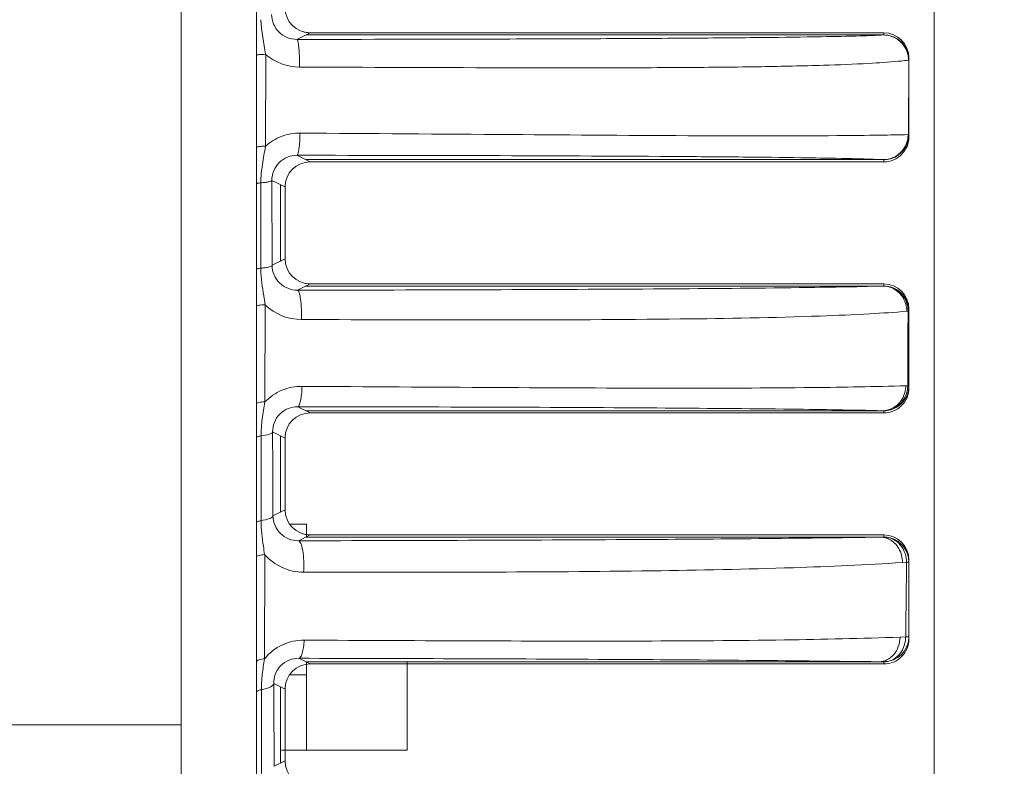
# Model space of a CAD drawing. Header units: millimetres. Extents: x 18546 to 26367, y -13731 to -7651.
# Tile 23 of 42: x 25346 to 25366, y -7796 to -7781. Entities that reach past the tile are written whole.
import ezdxf

# ---------------------------------------------------------------- set-up
doc = ezdxf.new("R2010")
doc.units = ezdxf.units.MM
doc.header["$LTSCALE"] = 50
doc.header["$PDMODE"] = 2
doc.layers.get('0').update_dxf_attribs({"lineweight": 18})
doc.styles.get("Standard").update_dxf_attribs({"font": 'txt', "bigfont": 'gbcbig.shx'})
doc.dimstyles.new('DIMSTYLE_1', dxfattribs={"dimtxt": 3.5, "dimasz": 3.5, "dimexe": 0.18, "dimexo": 0.0625, "dimgap": 0.09, "dimtad": 1, "dimdsep": 46, "dimtxsty": 'Standard', "dimblk": '_FILLED', "dimblk1": '_FILLED', "dimblk2": '_FILLED', "dimcen": 0.09, "dimadec": 0, "dimazin": 0, "dimtp": 0.01, "dimtm": 0.01, "dimtfac": 1, "dimtofl": 0, "dimtmove": 0, "dimatfit": 3, "dimldrblk": '_FILLED', "dimfxl": 1, "dimtolj": 1, "dimarcsym": 0})

# ---------------------------------------------------------------- blocks, each defined once
blk = doc.blocks.new('_FILLED')
at = {"color": 0, "linetype": 'ByBlock'}
blk.add_solid([(0, 0), (-1, 0.2143), (-1, -0.2143)], dxfattribs=at)
blk = doc.blocks.new('*D42')
at = {"color": 0, "linetype": 'Continuous', "lineweight": -2, "ltscale": 0.6, "transparency": 16777216}
for p, q in [((25253.732, -7738.045), (25253.732, -7672.963)), ((25460.182, -7793.407), (25460.182, -7672.963)), ((25450.182, -7673.143), (25263.732, -7673.143))]:
    blk.add_line(p, q, dxfattribs=at)
at = {"layer": 'Defpoints', "color": 0, "linetype": 'Continuous', "ltscale": 0.6, "transparency": 16777216}
for p in [(25253.732, -7673.143), (25253.732, -7738.107), (25460.182, -7793.47)]:
    blk.add_point(p, dxfattribs=at)
at = {"color": 0, "linetype": 'Continuous', "lineweight": -2, "ltscale": 0.6, "transparency": 16777216, "xscale": 10, "yscale": 10, "zscale": 10, "rotation": 180}
blk.add_blockref('_FILLED', (25253.732, -7673.143), dxfattribs=at)
at = {"color": 0, "linetype": 'Continuous', "lineweight": -2, "ltscale": 0.6, "transparency": 16777216, "xscale": 10, "yscale": 10, "zscale": 10}
blk.add_blockref('_FILLED', (25460.182, -7673.143), dxfattribs=at)
at = {"color": 0, "linetype": 'Continuous', "ltscale": 0.6, "transparency": 16777216, "insert": (25356.957, -7666.553), "char_height": 13, "attachment_point": 5}
blk.add_mtext('\\A1;{\\fSimSun|b0|i0|c134|p2;206.5mm}', dxfattribs=at)

msp = doc.modelspace()

# ---------------------------------------------------------------- linework, layer by layer
at = {"color": 7, "linetype": 'Continuous'}
for p, q in [((25349.232, -7810.42), (25349.232, -7740.42)), ((25350.732, -7741.92), (25350.732, -7808.92)), ((25364.232, -7808.22), (25364.232, -7742.72)), ((25351.802, -7781.635), (25351.538, -7781.767)), ((25363.232, -7781.635), (25351.802, -7781.635)), ((25363.232, -7781.635), (25363.232, -7781.678)), ((25363.227, -7781.679), (25351.714, -7781.679)), ((25363.227, -7781.679), (25363.232, -7781.678)), ((25350.917, -7782.064), (25350.912, -7783.894)), ((25363.725, -7783.662), (25363.727, -7782.179)), ((25363.732, -7783.705), (25363.732, -7782.135)), ((25363.714, -7783.662), (25363.725, -7783.662)), ((25363.725, -7783.662), (25363.731, -7783.662)), ((25351.802, -7784.205), (25351.54, -7784.074)), ((25351.714, -7784.161), (25363.224, -7784.161)), ((25351.802, -7784.205), (25363.232, -7784.205)), ((25363.224, -7784.161), (25363.232, -7784.162)), ((25363.232, -7784.205), (25363.232, -7784.162)), ((25351.044, -7786.264), (25351.04, -7784.574)), ((25351.302, -7784.705), (25351.04, -7784.574)), ((25350.82, -7784.624), (25350.82, -7784.644)), ((25350.82, -7784.644), (25350.821, -7786.324)), ((25351.214, -7786.179), (25351.214, -7784.661)), ((25351.302, -7786.135), (25351.302, -7784.705)), ((25351.302, -7786.135), (25351.044, -7786.264)), ((25351.802, -7786.635), (25351.55, -7786.761)), ((25363.21, -7786.679), (25351.714, -7786.679)), ((25363.232, -7786.635), (25351.802, -7786.635)), ((25363.21, -7786.679), (25363.232, -7786.678)), ((25363.232, -7786.635), (25363.232, -7786.678)), ((25350.906, -7787.05), (25350.901, -7788.986)), ((25363.732, -7788.705), (25363.732, -7787.135)), ((25363.688, -7787.181), (25363.714, -7787.179)), ((25363.67, -7788.665), (25363.708, -7788.663)), ((25351.802, -7789.205), (25351.554, -7789.081)), ((25351.714, -7789.161), (25363.201, -7789.161)), ((25363.232, -7789.205), (25351.802, -7789.205)), ((25363.201, -7789.161), (25363.232, -7789.162)), ((25363.232, -7789.205), (25363.232, -7789.162)), ((25350.824, -7789.664), (25350.826, -7791.351)), ((25351.302, -7789.705), (25351.054, -7789.581)), ((25351.214, -7791.179), (25351.214, -7789.661)), ((25351.302, -7791.135), (25351.302, -7789.705)), ((25351.302, -7791.135), (25351.061, -7791.255)), ((25351.732, -7791.42), (25351.732, -7791.67)), ((25351.802, -7791.635), (25351.569, -7791.751)), ((25363.232, -7791.635), (25351.802, -7791.635)), ((25363.232, -7791.635), (25363.232, -7791.678)), ((25363.164, -7791.679), (25351.714, -7791.679)), ((25363.164, -7791.679), (25363.232, -7791.678)), ((25350.898, -7792.027), (25350.892, -7794.103)), ((25363.601, -7792.185), (25363.683, -7792.18)), ((25363.732, -7793.705), (25363.732, -7792.135)), ((25363.554, -7793.67), (25363.667, -7793.666)), ((25351.802, -7794.205), (25351.575, -7794.092)), ((25351.714, -7794.161), (25363.137, -7794.161)), ((25351.732, -7794.17), (25351.732, -7795.92)), ((25363.232, -7794.205), (25351.802, -7794.205)), ((25353.732, -7794.17), (25353.732, -7795.92)), ((25363.137, -7794.161), (25363.232, -7794.162)), ((25363.232, -7794.205), (25363.232, -7794.162)), ((25351.302, -7794.705), (25351.077, -7794.592)), ((25350.83, -7794.719), (25350.833, -7796.387)), ((25351.214, -7796.179), (25351.214, -7794.661)), ((25351.302, -7796.135), (25351.302, -7794.705)), ((25351.302, -7796.135), (25351.086, -7796.243))]:
    msp.add_line(p, q, dxfattribs=at)
at = {"color": 2, "linetype": 'Continuous'}
for p, q in [((25351.732, -7791.42), (25351.392, -7791.42)), ((25351.732, -7794.42), (25351.392, -7794.42)), ((25353.732, -7795.92), (25351.232, -7795.92))]:
    msp.add_line(p, q, dxfattribs=at)
at = {"color": 7, "linetype": 'Continuous'}
for centre, radius, start, end in [((25363.232, -7782.178), 0.5, 0.013, 89.9916), ((25363.211, -7782.18), 0.511, 4.7425, 22.1275), ((25351.595, -7781.277), 1.04, 229.2139, 269.7495), ((25363.222, -7782.179), 0.506, 0.0429, 10.2345), ((25363.221, -7782.179), 0.5, 359.9827, 4.7294), ((25363.323, -7779.326), 2.881, 277.9342, 278.0592), ((25363.23, -7783.661), 0.502, 340.1636, 355.0104), ((25363.212, -7783.66), 0.503, 355.4342, 359.7565), ((25363.217, -7783.661), 0.507, 355.0859, 359.8472), ((25363.231, -7783.661), 0.5, 355.0426, 359.9976), ((25363.232, -7783.661), 0.5, 270.0109, 340.1322), ((25352.945, -7786.322), 2.124, 180.0556, 180.6658), ((25363.232, -7787.178), 0.5, 0.0131, 68.4902), ((25351.633, -7786.305), 1.041, 225.7088, 269.8317), ((25363.171, -7787.18), 0.517, 359.8728, 3.979), ((25363.196, -7787.179), 0.519, 0.0389, 9.975), ((25363.145, -7788.66), 0.525, 356.4719, 359.4722), ((25363.23, -7788.661), 0.502, 339.8684, 355.0407), ((25363.182, -7788.661), 0.525, 355.3373, 359.6915), ((25363.231, -7788.662), 0.5, 355.0751, 359.9977), ((25363.232, -7788.662), 0.5, 278.2191, 339.8345), ((25363.231, -7788.66), 0.502, 270.0299, 278.2064), ((25363.231, -7792.18), 0.502, 75.2768, 89.9409), ((25363.231, -7792.178), 0.5, 0.0133, 75.2426), ((24799.366, -7786.922), 564.342, 359.31528, 359.46617), ((25363.129, -7792.179), 0.554, 359.9625, 9.2862), ((25363.231, -7793.662), 0.5, 270.035, 359.9977), ((25363.093, -7793.66), 0.574, 355.9424, 359.4355)]:
    msp.add_arc(centre, radius, start, end, dxfattribs=at)
for centre, major_axis, ratio, start_param, end_param in [((25351.802, -7781.135), (-0.447, -0.224), 0.99981, 5.819644, 7.390288), ((25351.802, -7781.135), (0.447, 0.224), 0.99981, -2.348647, -2.03449), ((25363.232, -7782.135), (0, 0.5), 0.999962, -1.570796, 0), ((25363.232, -7783.705), (0, 0.5), 0.999962, -3.141593, -1.570796), ((25351.802, -7784.705), (-0.447, 0.224), 0.99981, 5.176082, 6.746726), ((25351.802, -7786.135), (-0.447, -0.224), 0.99981, 5.819644, 7.390288), ((25351.802, -7786.135), (0.447, 0.224), 0.99981, -2.348647, -2.03449), ((25363.232, -7787.135), (0, 0.5), 0.999962, -1.570796, 0), ((25363.232, -7788.705), (0, 0.5), 0.999962, -3.141593, -1.570796), ((25351.802, -7789.705), (-0.447, 0.224), 0.99981, 5.176082, 6.746726), ((25351.802, -7791.135), (-0.447, -0.224), 0.99981, 5.819644, 7.390288), ((25351.802, -7791.135), (0.447, 0.224), 0.99981, -2.348647, -2.03449), ((25363.232, -7792.135), (0, 0.5), 0.999962, -1.570796, 0), ((25363.232, -7793.705), (0, 0.5), 0.999962, -3.141593, -1.570796), ((25351.802, -7794.705), (-0.447, 0.224), 0.99981, 5.176082, 6.746726), ((25351.802, -7796.135), (-0.447, -0.224), 0.99981, 5.819644, 7.390288)]:
    msp.add_ellipse(centre, major_axis=major_axis, ratio=ratio, start_param=start_param, end_param=end_param, dxfattribs=at)
for points, knots in [([(25351.035, -7781.269), (25351.035, -7781.334), (25351.062, -7781.467), (25351.175, -7781.632), (25351.342, -7781.742), (25351.473, -7781.767), (25351.538, -7781.767)], [0, 0, 0, 0, 0.252514, 0.502594, 0.751152, 1, 1, 1, 1]), ([(25351.538, -7781.767), (25352.911, -7781.766), (25354.93, -7781.762), (25357.538, -7781.753), (25359.268, -7781.744), (25360.733, -7781.731), (25361.87, -7781.717), (25362.662, -7781.701), (25363.074, -7781.687), (25363.227, -7781.679)], [0, 0, 0, 0, 0.352425, 0.518265, 0.669105, 0.796583, 0.894193, 0.960806, 1, 1, 1, 1]), ([(25351.538, -7781.767), (25351.543, -7781.767), (25351.553, -7781.786), (25351.561, -7781.816), (25351.57, -7781.869), (25351.578, -7781.938), (25351.584, -7782.021), (25351.59, -7782.148), (25351.592, -7782.248), (25351.591, -7782.317)], [0, 0, 0, 0, 0.028784, 0.090267, 0.185615, 0.311203, 0.462134, 0.632227, 1, 1, 1, 1]), ([(25363.227, -7781.679), (25363.323, -7781.679), (25363.519, -7781.739), (25363.647, -7781.899), (25363.684, -7781.988)], [0, 0, 0, 0, 0.498544, 1, 1, 1, 1]), ([(25363.719, -7782.089), (25363.709, -7782.032), (25363.669, -7781.922), (25363.556, -7781.787), (25363.404, -7781.699), (25363.289, -7781.678), (25363.232, -7781.678)], [0, 0, 0, 0, 0.251058, 0.501412, 0.750977, 1, 1, 1, 1]), ([(25350.732, -7782.082), (25350.732, -7782.08), (25350.738, -7782.077), (25350.747, -7782.075), (25350.764, -7782.072), (25350.797, -7782.068), (25350.849, -7782.065), (25350.892, -7782.064), (25350.916, -7782.064)], [0, 0, 0, 0, 0.025756, 0.08345, 0.174403, 0.296406, 0.616847, 1, 1, 1, 1]), ([(25351.591, -7782.317), (25352.929, -7782.323), (25354.901, -7782.331), (25357.459, -7782.334), (25359.189, -7782.329), (25360.696, -7782.314), (25361.918, -7782.288), (25362.826, -7782.253), (25363.322, -7782.222), (25363.518, -7782.203)], [0, 0, 0, 0, 0.336462, 0.495933, 0.643193, 0.771535, 0.874873, 0.950542, 1, 1, 1, 1]), ([(25363.518, -7782.203), (25363.537, -7782.201), (25363.605, -7782.194), (25363.673, -7782.186), (25363.721, -7782.18)], [0, 0, 0, 0, 0.284028, 1, 1, 1, 1]), ([(25363.727, -7782.179), (25363.728, -7782.179), (25363.729, -7782.178), (25363.732, -7782.179), (25363.732, -7782.178)], [0, 0, 0, 0, 0.748601, 1, 1, 1, 1]), ([(25350.912, -7783.894), (25351.005, -7783.81), (25351.224, -7783.676), (25351.476, -7783.632), (25351.601, -7783.633)], [0, 0, 0, 0, 0.50084, 1, 1, 1, 1]), ([(25351.601, -7783.633), (25351.6, -7783.69), (25351.596, -7783.795), (25351.585, -7783.918), (25351.573, -7783.996), (25351.563, -7784.036), (25351.555, -7784.061), (25351.545, -7784.074), (25351.54, -7784.074)], [0, 0, 0, 0, 0.380587, 0.696481, 0.817404, 0.908828, 0.96871, 1, 1, 1, 1]), ([(25351.601, -7783.633), (25352.999, -7783.642), (25355.653, -7783.661), (25359.22, -7783.687), (25361.676, -7783.691), (25363.061, -7783.676), (25363.531, -7783.668), (25363.714, -7783.662)], [0, 0, 0, 0, 0.346413, 0.657175, 0.883427, 0.954636, 1, 1, 1, 1]), ([(25363.232, -7784.162), (25363.292, -7784.161), (25363.415, -7784.138), (25363.573, -7784.038), (25363.684, -7783.887), (25363.718, -7783.766), (25363.723, -7783.704)], [0, 0, 0, 0, 0.248479, 0.497836, 0.748445, 1, 1, 1, 1]), ([(25350.732, -7783.917), (25350.732, -7783.915), (25350.737, -7783.911), (25350.754, -7783.906), (25350.79, -7783.9), (25350.846, -7783.895), (25350.889, -7783.894), (25350.912, -7783.894)], [0, 0, 0, 0, 0.029313, 0.088045, 0.300056, 0.618308, 1, 1, 1, 1]), ([(25350.912, -7783.894), (25350.892, -7784.015), (25350.845, -7784.256), (25350.82, -7784.501), (25350.82, -7784.624)], [0, 0, 0, 0, 0.500092, 1, 1, 1, 1]), ([(25363.677, -7783.853), (25363.64, -7783.942), (25363.514, -7784.101), (25363.319, -7784.161), (25363.224, -7784.161)], [0, 0, 0, 0, 0.502361, 1, 1, 1, 1]), ([(25351.04, -7784.574), (25351.04, -7784.51), (25351.065, -7784.378), (25351.176, -7784.211), (25351.344, -7784.099), (25351.475, -7784.074), (25351.54, -7784.074)], [0, 0, 0, 0, 0.247709, 0.499459, 0.751793, 1, 1, 1, 1]), ([(25351.54, -7784.074), (25352.889, -7784.076), (25355.451, -7784.08), (25358.506, -7784.093), (25360.599, -7784.11), (25361.756, -7784.124), (25362.596, -7784.14), (25363.048, -7784.153), (25363.224, -7784.161)], [0, 0, 0, 0, 0.346399, 0.657639, 0.784426, 0.883881, 0.954789, 1, 1, 1, 1]), ([(25350.82, -7784.624), (25350.85, -7784.621), (25350.903, -7784.616), (25350.973, -7784.604), (25351.015, -7784.594), (25351.039, -7784.581), (25351.04, -7784.574)], [0, 0, 0, 0, 0.396828, 0.703418, 0.904677, 1, 1, 1, 1]), ([(25350.732, -7784.644), (25350.732, -7784.641), (25350.742, -7784.636), (25350.758, -7784.632), (25350.786, -7784.627), (25350.808, -7784.625), (25350.82, -7784.624)], [0, 0, 0, 0, 0.090557, 0.289502, 0.59817, 1, 1, 1, 1]), ([(25350.732, -7786.349), (25350.732, -7786.345), (25350.741, -7786.339), (25350.77, -7786.331), (25350.799, -7786.326), (25350.821, -7786.324)], [0, 0, 0, 0, 0.098255, 0.298123, 1, 1, 1, 1]), ([(25351.044, -7786.264), (25351.043, -7786.272), (25351.02, -7786.288), (25350.976, -7786.301), (25350.906, -7786.315), (25350.852, -7786.321), (25350.821, -7786.324)], [0, 0, 0, 0, 0.102576, 0.304641, 0.608524, 1, 1, 1, 1]), ([(25350.821, -7786.347), (25350.823, -7786.524), (25350.857, -7786.759), (25350.896, -7786.992), (25350.906, -7787.05)], [0, 0, 0, 0, 0.750771, 1, 1, 1, 1]), ([(25351.044, -7786.264), (25351.045, -7786.33), (25351.072, -7786.462), (25351.186, -7786.627), (25351.353, -7786.736), (25351.484, -7786.761), (25351.55, -7786.761)], [0, 0, 0, 0, 0.254061, 0.502641, 0.749657, 1, 1, 1, 1]), ([(25351.55, -7786.761), (25352.829, -7786.759), (25355.265, -7786.754), (25358.597, -7786.739), (25361.205, -7786.717), (25362.656, -7786.694), (25363.21, -7786.679)], [0, 0, 0, 0, 0.329151, 0.62664, 0.857263, 1, 1, 1, 1]), ([(25351.55, -7786.761), (25351.557, -7786.761), (25351.573, -7786.778), (25351.595, -7786.838), (25351.617, -7786.96), (25351.631, -7787.139), (25351.632, -7787.275), (25351.63, -7787.346)], [0, 0, 0, 0, 0.035868, 0.10092, 0.324533, 0.64293, 1, 1, 1, 1]), ([(25363.707, -7787.089), (25363.697, -7787.033), (25363.657, -7786.923), (25363.548, -7786.788), (25363.4, -7786.699), (25363.287, -7786.678), (25363.232, -7786.678)], [0, 0, 0, 0, 0.254032, 0.505443, 0.753787, 1, 1, 1, 1]), ([(25363.393, -7786.717), (25363.451, -7786.743), (25363.559, -7786.818), (25363.628, -7786.929), (25363.652, -7786.989)], [0, 0, 0, 0, 0.495616, 1, 1, 1, 1]), ([(25350.732, -7787.082), (25350.732, -7787.076), (25350.753, -7787.066), (25350.786, -7787.059), (25350.842, -7787.052), (25350.883, -7787.051), (25350.906, -7787.05)], [0, 0, 0, 0, 0.095038, 0.306594, 0.621234, 1, 1, 1, 1]), ([(25351.63, -7787.346), (25352.953, -7787.35), (25355.47, -7787.356), (25358.914, -7787.345), (25361.367, -7787.303), (25362.869, -7787.239), (25363.444, -7787.202), (25363.688, -7787.181)], [0, 0, 0, 0, 0.328992, 0.626074, 0.856744, 0.939203, 1, 1, 1, 1]), ([(25363.714, -7787.179), (25363.717, -7787.179), (25363.721, -7787.179), (25363.727, -7787.179), (25363.729, -7787.178), (25363.732, -7787.179), (25363.732, -7787.178)], [0, 0, 0, 0, 0.435111, 0.747757, 0.936205, 1, 1, 1, 1]), ([(25350.902, -7788.986), (25350.997, -7788.887), (25351.229, -7788.728), (25351.505, -7788.675), (25351.641, -7788.676)], [0, 0, 0, 0, 0.50187, 1, 1, 1, 1]), ([(25351.641, -7788.676), (25351.639, -7788.729), (25351.633, -7788.826), (25351.615, -7788.952), (25351.594, -7789.032), (25351.573, -7789.071), (25351.56, -7789.081), (25351.554, -7789.081)], [0, 0, 0, 0, 0.376648, 0.686198, 0.896261, 0.959563, 1, 1, 1, 1]), ([(25351.641, -7788.676), (25352.932, -7788.684), (25355.393, -7788.699), (25358.784, -7788.716), (25361.503, -7788.709), (25363.052, -7788.683), (25363.67, -7788.665)], [0, 0, 0, 0, 0.322027, 0.613737, 0.845739, 1, 1, 1, 1]), ([(25363.232, -7789.162), (25363.29, -7789.162), (25363.41, -7789.138), (25363.562, -7789.037), (25363.669, -7788.885), (25363.701, -7788.764), (25363.706, -7788.703)], [0, 0, 0, 0, 0.244393, 0.492084, 0.744359, 1, 1, 1, 1]), ([(25363.708, -7788.663), (25363.71, -7788.663), (25363.717, -7788.663), (25363.724, -7788.663), (25363.729, -7788.662)], [0, 0, 0, 0, 0.34141, 1, 1, 1, 1]), ([(25363.729, -7788.662), (25363.73, -7788.662), (25363.73, -7788.662), (25363.732, -7788.662), (25363.732, -7788.662)], [0, 0, 0, 0, 0.736971, 1, 1, 1, 1]), ([(25363.633, -7788.855), (25363.61, -7788.914), (25363.541, -7789.023), (25363.436, -7789.098), (25363.379, -7789.123)], [0, 0, 0, 0, 0.506092, 1, 1, 1, 1]), ([(25350.732, -7789.024), (25350.732, -7789.018), (25350.751, -7789.005), (25350.785, -7788.997), (25350.839, -7788.989), (25350.88, -7788.987), (25350.902, -7788.986)], [0, 0, 0, 0, 0.102017, 0.31325, 0.624673, 1, 1, 1, 1]), ([(25350.902, -7788.986), (25350.884, -7789.099), (25350.843, -7789.323), (25350.824, -7789.551), (25350.824, -7789.664)], [0, 0, 0, 0, 0.500451, 1, 1, 1, 1]), ([(25351.054, -7789.581), (25351.054, -7789.518), (25351.078, -7789.387), (25351.188, -7789.218), (25351.357, -7789.106), (25351.489, -7789.081), (25351.554, -7789.081)], [0, 0, 0, 0, 0.243164, 0.496537, 0.752528, 1, 1, 1, 1]), ([(25351.554, -7789.081), (25352.805, -7789.083), (25355.19, -7789.088), (25358.475, -7789.103), (25361.106, -7789.125), (25362.604, -7789.147), (25363.201, -7789.161)], [0, 0, 0, 0, 0.322214, 0.614248, 0.846123, 1, 1, 1, 1]), ([(25350.732, -7789.698), (25350.732, -7789.694), (25350.74, -7789.685), (25350.771, -7789.673), (25350.801, -7789.667), (25350.824, -7789.664)], [0, 0, 0, 0, 0.114545, 0.316874, 1, 1, 1, 1]), ([(25350.824, -7789.664), (25350.88, -7789.657), (25350.955, -7789.644), (25351.032, -7789.613), (25351.054, -7789.591), (25351.054, -7789.581)], [0, 0, 0, 0, 0.67749, 0.882013, 1, 1, 1, 1]), ([(25351.061, -7791.255), (25351.06, -7791.116), (25351.058, -7790.558), (25351.056, -7790), (25351.054, -7789.581)], [0, 0, 0, 0, 0.249371, 1, 1, 1, 1]), ([(25351.061, -7791.255), (25351.06, -7791.266), (25351.039, -7791.291), (25350.96, -7791.328), (25350.884, -7791.343), (25350.826, -7791.351)], [0, 0, 0, 0, 0.126292, 0.332399, 1, 1, 1, 1]), ([(25351.061, -7791.255), (25351.061, -7791.322), (25351.09, -7791.454), (25351.204, -7791.617), (25351.37, -7791.726), (25351.502, -7791.752), (25351.569, -7791.751)], [0, 0, 0, 0, 0.254344, 0.499957, 0.745488, 1, 1, 1, 1]), ([(25350.732, -7791.39), (25350.732, -7791.385), (25350.74, -7791.375), (25350.772, -7791.361), (25350.802, -7791.355), (25350.826, -7791.351)], [0, 0, 0, 0, 0.123423, 0.327456, 1, 1, 1, 1]), ([(25350.826, -7791.351), (25350.826, -7791.522), (25350.852, -7791.748), (25350.887, -7791.971), (25350.896, -7792.027)], [0, 0, 0, 0, 0.751432, 1, 1, 1, 1]), ([(25351.569, -7791.751), (25353.819, -7791.747), (25357.684, -7791.735), (25361.549, -7791.704), (25363.164, -7791.679)], [0, 0, 0, 0, 0.582233, 1, 1, 1, 1]), ([(25351.569, -7791.751), (25351.578, -7791.752), (25351.6, -7791.768), (25351.62, -7791.81), (25351.64, -7791.871), (25351.663, -7791.987), (25351.678, -7792.158), (25351.677, -7792.302), (25351.673, -7792.377)], [0, 0, 0, 0, 0.042813, 0.11194, 0.21167, 0.339382, 0.654951, 1, 1, 1, 1]), ([(25363.164, -7791.679), (25363.207, -7791.679), (25363.265, -7791.689), (25363.319, -7791.712), (25363.332, -7791.718)], [0, 0, 0, 0, 0.746082, 1, 1, 1, 1]), ([(25363.676, -7792.09), (25363.666, -7792.034), (25363.63, -7791.925), (25363.529, -7791.789), (25363.391, -7791.699), (25363.284, -7791.678), (25363.232, -7791.678)], [0, 0, 0, 0, 0.261628, 0.515778, 0.761007, 1, 1, 1, 1]), ([(25363.332, -7791.718), (25363.414, -7791.757), (25363.556, -7791.898), (25363.602, -7792.089), (25363.601, -7792.185)], [0, 0, 0, 0, 0.483717, 1, 1, 1, 1]), ([(25350.732, -7792.075), (25350.732, -7792.068), (25350.749, -7792.052), (25350.803, -7792.035), (25350.857, -7792.029), (25350.896, -7792.027)], [0, 0, 0, 0, 0.115452, 0.327068, 1, 1, 1, 1]), ([(25350.896, -7792.027), (25350.992, -7792.135), (25351.233, -7792.314), (25351.527, -7792.377), (25351.673, -7792.377)], [0, 0, 0, 0, 0.497149, 1, 1, 1, 1]), ([(25351.673, -7792.377), (25352.879, -7792.379), (25355.192, -7792.38), (25358.444, -7792.359), (25361.215, -7792.304), (25362.878, -7792.232), (25363.601, -7792.185)], [0, 0, 0, 0, 0.30311, 0.581588, 0.817748, 1, 1, 1, 1]), ([(25363.683, -7792.18), (25363.69, -7792.18), (25363.702, -7792.179), (25363.718, -7792.18), (25363.725, -7792.178), (25363.732, -7792.179), (25363.732, -7792.178)], [0, 0, 0, 0, 0.431717, 0.745217, 0.935412, 1, 1, 1, 1]), ([(25315.232, -7795.42), (25315.597, -7795.42), (25316.329, -7795.42), (25317.243, -7795.42), (25317.974, -7795.42), (25318.522, -7795.42), (25319.071, -7795.42), (25319.619, -7795.42), (25320.076, -7795.42), (25320.442, -7795.42), (25320.716, -7795.42), (25320.99, -7795.421), (25321.219, -7795.418), (25321.402, -7795.421), (25321.584, -7795.425), (25321.814, -7795.4), (25322.07, -7795.294), (25322.253, -7795.151), (25322.368, -7795.009), (25322.448, -7794.898), (25322.543, -7794.798), (25322.679, -7794.676), (25322.864, -7794.54), (25323.099, -7794.398), (25323.342, -7794.272), (25323.675, -7794.121), (25324.103, -7793.958), (25324.8, -7793.738), (25325.688, -7793.519), (25326.767, -7793.318), (25327.853, -7793.166), (25328.945, -7793.053), (25330.039, -7792.975), (25331.135, -7792.93), (25332.232, -7792.915), (25333.329, -7792.93), (25334.425, -7792.975), (25335.519, -7793.053), (25336.61, -7793.166), (25337.697, -7793.318), (25338.775, -7793.519), (25339.664, -7793.738), (25340.361, -7793.958), (25340.788, -7794.121), (25341.121, -7794.272), (25341.365, -7794.398), (25341.6, -7794.54), (25341.784, -7794.676), (25341.92, -7794.798), (25341.999, -7794.881), (25342.056, -7794.952), (25342.109, -7795.028), (25342.211, -7795.151), (25342.393, -7795.293), (25342.649, -7795.402), (25342.925, -7795.426), (25343.199, -7795.421), (25343.473, -7795.418), (25343.839, -7795.421), (25344.296, -7795.419), (25344.844, -7795.42), (25345.393, -7795.42), (25345.941, -7795.42), (25346.49, -7795.42), (25347.221, -7795.42), (25348.135, -7795.42), (25348.866, -7795.42), (25349.232, -7795.42)], [0, 0, 0, 0, 0.031253, 0.062506, 0.078132, 0.093759, 0.109385, 0.125011, 0.140638, 0.148451, 0.156264, 0.164078, 0.17189, 0.175799, 0.179707, 0.187513, 0.195319, 0.20312, 0.20703, 0.210937, 0.214843, 0.218749, 0.226559, 0.234371, 0.242183, 0.249996, 0.265619, 0.281244, 0.31249, 0.34374, 0.374991, 0.406242, 0.437494, 0.468746, 0.499997, 0.531249, 0.562501, 0.593753, 0.625004, 0.656255, 0.687505, 0.718751, 0.734376, 0.749999, 0.757812, 0.765624, 0.773436, 0.781246, 0.785152, 0.789057, 0.79101, 0.792964, 0.796874, 0.804679, 0.812488, 0.820296, 0.82811, 0.835922, 0.843736, 0.859362, 0.874989, 0.890615, 0.906241, 0.921868, 0.937494, 0.968747, 1, 1, 1, 1]), ([(25350.893, -7794.103), (25350.987, -7793.986), (25351.233, -7793.794), (25351.537, -7793.729), (25351.686, -7793.73)], [0, 0, 0, 0, 0.502784, 1, 1, 1, 1]), ([(25351.686, -7793.73), (25351.682, -7793.778), (25351.673, -7793.866), (25351.653, -7793.967), (25351.63, -7794.031), (25351.612, -7794.067), (25351.59, -7794.091), (25351.575, -7794.092)], [0, 0, 0, 0, 0.371356, 0.674733, 0.792176, 0.884501, 1, 1, 1, 1]), ([(25351.686, -7793.73), (25352.856, -7793.736), (25355.107, -7793.747), (25358.297, -7793.753), (25361.083, -7793.735), (25362.788, -7793.697), (25363.554, -7793.67)], [0, 0, 0, 0, 0.295711, 0.56897, 0.806293, 1, 1, 1, 1]), ([(25363.232, -7794.162), (25363.286, -7794.162), (25363.397, -7794.137), (25363.537, -7794.034), (25363.633, -7793.882), (25363.661, -7793.762), (25363.666, -7793.701)], [0, 0, 0, 0, 0.234197, 0.477804, 0.734219, 1, 1, 1, 1]), ([(25363.554, -7793.67), (25363.553, -7793.734), (25363.531, -7793.859), (25363.468, -7793.97), (25363.429, -7794.017)], [0, 0, 0, 0, 0.510777, 1, 1, 1, 1]), ([(25363.667, -7793.666), (25363.674, -7793.666), (25363.693, -7793.665), (25363.712, -7793.665), (25363.725, -7793.663)], [0, 0, 0, 0, 0.338959, 1, 1, 1, 1]), ([(25363.725, -7793.663), (25363.726, -7793.663), (25363.728, -7793.663), (25363.732, -7793.663), (25363.732, -7793.662)], [0, 0, 0, 0, 0.739117, 1, 1, 1, 1]), ([(25363.429, -7794.017), (25363.392, -7794.061), (25363.303, -7794.133), (25363.191, -7794.161), (25363.137, -7794.161)], [0, 0, 0, 0, 0.513866, 1, 1, 1, 1]), ([(25350.732, -7794.158), (25350.732, -7794.151), (25350.747, -7794.134), (25350.801, -7794.112), (25350.854, -7794.105), (25350.893, -7794.103)], [0, 0, 0, 0, 0.126238, 0.338686, 1, 1, 1, 1]), ([(25350.893, -7794.103), (25350.877, -7794.205), (25350.843, -7794.409), (25350.83, -7794.616), (25350.83, -7794.719)], [0, 0, 0, 0, 0.501138, 1, 1, 1, 1]), ([(25351.077, -7794.592), (25351.076, -7794.531), (25351.098, -7794.403), (25351.205, -7794.233), (25351.375, -7794.117), (25351.51, -7794.091), (25351.575, -7794.092)], [0, 0, 0, 0, 0.233639, 0.487595, 0.750666, 1, 1, 1, 1]), ([(25351.575, -7794.092), (25353.771, -7794.096), (25357.625, -7794.109), (25361.479, -7794.139), (25363.137, -7794.161)], [0, 0, 0, 0, 0.569607, 1, 1, 1, 1]), ([(25350.83, -7794.719), (25350.864, -7794.713), (25350.925, -7794.699), (25351.003, -7794.67), (25351.056, -7794.638), (25351.076, -7794.606), (25351.077, -7794.592)], [0, 0, 0, 0, 0.357628, 0.645928, 0.855883, 1, 1, 1, 1]), ([(25351.086, -7796.243), (25351.085, -7796.106), (25351.082, -7795.556), (25351.079, -7795.006), (25351.077, -7794.592)], [0, 0, 0, 0, 0.24867, 1, 1, 1, 1]), ([(25350.732, -7794.769), (25350.732, -7794.756), (25350.757, -7794.739), (25350.791, -7794.727), (25350.817, -7794.721), (25350.83, -7794.719)], [0, 0, 0, 0, 0.342163, 0.634976, 1, 1, 1, 1])]:
    msp.add_open_spline(points, degree=3, knots=knots, dxfattribs=at)
for points in [[(25350.82, -7781.374), (25350.829, -7781.606), (25350.878, -7781.835), (25350.916, -7782.064)], [(25363.713, -7783.7), (25363.709, -7783.753), (25363.696, -7783.805), (25363.677, -7783.853)], [(25363.21, -7786.679), (25363.273, -7786.679), (25363.336, -7786.692), (25363.393, -7786.717)], [(25363.415, -7786.713), (25363.357, -7786.69), (25363.294, -7786.678), (25363.232, -7786.678)], [(25363.652, -7786.989), (25363.671, -7787.039), (25363.683, -7787.091), (25363.687, -7787.144)], [(25363.708, -7788.663), (25363.71, -7788.169), (25363.712, -7787.674), (25363.714, -7787.179)], [(25363.669, -7788.692), (25363.666, -7788.747), (25363.653, -7788.803), (25363.633, -7788.855)], [(25363.379, -7789.123), (25363.324, -7789.148), (25363.262, -7789.161), (25363.201, -7789.161)]]:
    msp.add_open_spline(points, degree=3, dxfattribs=at)

# ---------------------------------------------------------------- dimensions: what is measured, and where the dimension line sits
at = {"color": 4, "linetype": 'Continuous'}
dim = msp.add_linear_dim(base=(25253.731755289, -7673.142613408), p1=(25460.181755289, -7793.469926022), p2=(25253.731755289, -7738.107426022), text='{\\fSimSun|b0|i0|c134|p2;<>mm}', dimstyle='DIMSTYLE_1', override={"dimtxt": 13, "dimasz": 10, "dimdec": 1}, dxfattribs=at)
dim.commit()
dim.dimension.update_dxf_attribs({"geometry": '*D42', "text_midpoint": (25356.956755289, -7673.142613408), "dimtype": 160})

doc.saveas('drawing.dxf')
